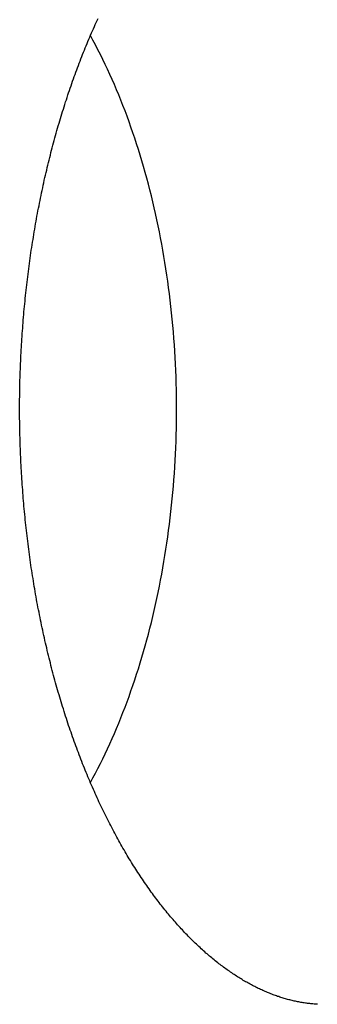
# Model space of a CAD drawing. Extents: x 637 to 3230, y 885 to 2745.
# Tile 100 of 151: x 3217.85 to 3220.62, y 1669.58 to 1678.71. Entities that reach past the tile are written whole.
import ezdxf

# ---------------------------------------------------------------- set-up
doc = ezdxf.new("R2010")
doc.units = 0
doc.layers.add('KF_GRAVIS_15_REAR', color=7, linetype='CONTINUOUS')

# ---------------------------------------------------------------- blocks, each defined once
blk = doc.blocks.new('KF_GRAVIS_15_REAR')
at = {"layer": 'KF_GRAVIS_15_REAR'}
for points in [[(199.177, -583.523, 0), (199.167, -583.523, 0), (199.157, -583.522, 0), (199.146, -583.521, 0), (199.136, -583.52, 0), (199.126, -583.519, 0), (199.116, -583.518, 0), (199.106, -583.517, 0), (199.096, -583.516, 0), (199.086, -583.515, 0), (199.076, -583.513, 0), (199.066, -583.512, 0), (199.055, -583.51, 0), (199.045, -583.509, 0), (199.035, -583.507, 0), (199.025, -583.505, 0), (199.015, -583.503, 0), (199.004, -583.501, 0), (198.994, -583.499, 0), (198.984, -583.497, 0), (198.974, -583.495, 0), (198.963, -583.493, 0), (198.953, -583.49, 0), (198.943, -583.488, 0), (198.932, -583.485, 0), (198.922, -583.483, 0), (198.912, -583.48, 0), (198.901, -583.477, 0), (198.891, -583.475, 0), (198.881, -583.472, 0), (198.87, -583.469, 0), (198.86, -583.465, 0), (198.849, -583.462, 0), (198.839, -583.459, 0), (198.828, -583.456, 0), (198.818, -583.452, 0), (198.808, -583.449, 0), (198.797, -583.445, 0), (198.787, -583.441, 0), (198.776, -583.438, 0), (198.766, -583.434, 0), (198.755, -583.43, 0), (198.745, -583.426, 0), (198.734, -583.421, 0), (198.724, -583.417, 0), (198.713, -583.413, 0), (198.702, -583.408, 0), (198.692, -583.404, 0), (198.681, -583.399, 0), (198.671, -583.395, 0), (198.66, -583.39, 0), (198.649, -583.385, 0), (198.639, -583.38, 0), (198.628, -583.375, 0), (198.618, -583.37, 0), (198.607, -583.365, 0), (198.596, -583.359, 0), (198.586, -583.354, 0), (198.575, -583.348, 0), (198.564, -583.343, 0), (198.554, -583.337, 0), (198.543, -583.331, 0), (198.532, -583.325, 0), (198.521, -583.319, 0), (198.511, -583.313, 0), (198.5, -583.307, 0), (198.489, -583.301, 0), (198.479, -583.294, 0), (198.468, -583.288, 0), (198.457, -583.281, 0), (198.446, -583.274, 0), (198.435, -583.268, 0), (198.425, -583.261, 0), (198.414, -583.254, 0), (198.403, -583.247, 0), (198.392, -583.24, 0), (198.381, -583.232, 0), (198.371, -583.225, 0), (198.36, -583.217, 0), (198.349, -583.21, 0), (198.338, -583.202, 0), (198.327, -583.194, 0), (198.316, -583.187, 0), (198.305, -583.179, 0), (198.295, -583.17, 0), (198.284, -583.162, 0), (198.273, -583.154, 0), (198.262, -583.146, 0), (198.251, -583.137, 0), (198.24, -583.129, 0), (198.229, -583.12, 0), (198.218, -583.111, 0), (198.207, -583.102, 0), (198.196, -583.093, 0), (198.185, -583.084, 0), (198.175, -583.075, 0), (198.164, -583.065, 0), (198.153, -583.056, 0), (198.142, -583.047, 0), (198.131, -583.037, 0), (198.12, -583.027, 0), (198.109, -583.017, 0), (198.098, -583.007, 0), (198.087, -582.997, 0), (198.076, -582.987, 0), (198.065, -582.977, 0), (198.054, -582.966, 0), (198.043, -582.956, 0), (198.032, -582.945, 0), (198.021, -582.935, 0), (198.01, -582.924, 0), (197.999, -582.913, 0), (197.988, -582.902, 0), (197.977, -582.891, 0), (197.966, -582.879, 0), (197.955, -582.868, 0), (197.944, -582.857, 0), (197.934, -582.845, 0), (197.923, -582.833, 0), (197.912, -582.822, 0), (197.901, -582.81, 0), (197.89, -582.798, 0), (197.879, -582.786, 0), (197.868, -582.774, 0), (197.858, -582.761, 0), (197.847, -582.749, 0), (197.836, -582.737, 0), (197.825, -582.724, 0), (197.814, -582.711, 0), (197.804, -582.699, 0), (197.793, -582.686, 0), (197.782, -582.673, 0), (197.771, -582.66, 0), (197.761, -582.647, 0), (197.75, -582.633, 0), (197.739, -582.62, 0), (197.729, -582.606, 0), (197.718, -582.593, 0), (197.708, -582.579, 0), (197.697, -582.565, 0), (197.686, -582.552, 0), (197.676, -582.538, 0), (197.665, -582.524, 0), (197.655, -582.509, 0), (197.644, -582.495, 0), (197.634, -582.481, 0), (197.624, -582.466, 0), (197.613, -582.452, 0), (197.603, -582.437, 0), (197.592, -582.422, 0), (197.582, -582.408, 0), (197.572, -582.393, 0), (197.561, -582.378, 0), (197.551, -582.362, 0), (197.541, -582.347, 0), (197.531, -582.332, 0), (197.521, -582.316, 0), (197.51, -582.301, 0), (197.5, -582.285, 0), (197.49, -582.27, 0), (197.48, -582.254, 0), (197.47, -582.238, 0), (197.46, -582.222, 0), (197.45, -582.206, 0), (197.44, -582.19, 0), (197.43, -582.174, 0), (197.42, -582.157, 0), (197.41, -582.141, 0), (197.4, -582.124, 0), (197.391, -582.108, 0), (197.381, -582.091, 0), (197.371, -582.074, 0), (197.361, -582.057, 0), (197.352, -582.04, 0), (197.342, -582.023, 0), (197.333, -582.006, 0), (197.323, -581.989, 0), (197.313, -581.971, 0), (197.304, -581.954, 0), (197.294, -581.936, 0), (197.285, -581.919, 0), (197.276, -581.901, 0), (197.266, -581.883, 0), (197.257, -581.865, 0), (197.248, -581.847, 0), (197.238, -581.829, 0), (197.229, -581.811, 0), (197.22, -581.793, 0), (197.211, -581.774, 0), (197.202, -581.756, 0), (197.193, -581.738, 0), (197.184, -581.719, 0), (197.175, -581.7, 0), (197.166, -581.682, 0), (197.157, -581.663, 0), (197.148, -581.644, 0), (197.139, -581.625, 0), (197.131, -581.606, 0), (197.122, -581.587, 0), (197.113, -581.568, 0), (197.105, -581.548, 0), (197.096, -581.529, 0), (197.087, -581.509, 0), (197.079, -581.49, 0), (197.07, -581.47, 0), (197.062, -581.451, 0), (197.054, -581.431, 0), (197.045, -581.411, 0), (197.037, -581.391, 0), (197.029, -581.371, 0), (197.021, -581.351, 0), (197.012, -581.331, 0), (197.004, -581.311, 0), (196.996, -581.291, 0), (196.988, -581.27, 0), (196.98, -581.25, 0), (196.972, -581.229, 0), (196.964, -581.209, 0), (196.957, -581.188, 0), (196.949, -581.167, 0), (196.941, -581.147, 0), (196.933, -581.126, 0), (196.926, -581.105, 0), (196.918, -581.084, 0), (196.91, -581.063, 0), (196.903, -581.042, 0), (196.896, -581.021, 0), (196.888, -580.999, 0), (196.881, -580.978, 0), (196.873, -580.957, 0), (196.866, -580.935, 0), (196.859, -580.914, 0), (196.852, -580.892, 0), (196.845, -580.871, 0), (196.838, -580.849, 0), (196.831, -580.827, 0), (196.824, -580.805, 0), (196.817, -580.783, 0), (196.81, -580.761, 0), (196.803, -580.739, 0), (196.796, -580.717, 0), (196.79, -580.695, 0), (196.783, -580.673, 0), (196.777, -580.651, 0), (196.77, -580.628, 0), (196.764, -580.606, 0), (196.757, -580.584, 0), (196.751, -580.561, 0), (196.745, -580.539, 0), (196.738, -580.516, 0), (196.732, -580.493, 0), (196.726, -580.471, 0), (196.72, -580.448, 0), (196.714, -580.425, 0), (196.708, -580.402, 0), (196.702, -580.379, 0), (196.696, -580.356, 0), (196.69, -580.333, 0), (196.685, -580.31, 0), (196.679, -580.287, 0), (196.673, -580.264, 0), (196.668, -580.241, 0), (196.662, -580.217, 0), (196.657, -580.194, 0), (196.651, -580.171, 0), (196.646, -580.147, 0), (196.641, -580.124, 0), (196.635, -580.1, 0), (196.63, -580.077, 0), (196.625, -580.053, 0), (196.62, -580.029, 0), (196.615, -580.006, 0), (196.61, -579.982, 0), (196.605, -579.958, 0), (196.6, -579.934, 0), (196.595, -579.91, 0), (196.591, -579.886, 0), (196.586, -579.862, 0), (196.581, -579.838, 0), (196.577, -579.814, 0), (196.572, -579.79, 0), (196.568, -579.766, 0), (196.564, -579.742, 0), (196.559, -579.718, 0), (196.555, -579.694, 0), (196.551, -579.669, 0), (196.547, -579.645, 0), (196.543, -579.621, 0), (196.539, -579.596, 0), (196.535, -579.572, 0), (196.531, -579.548, 0), (196.527, -579.523, 0), (196.523, -579.499, 0), (196.519, -579.474, 0), (196.516, -579.449, 0), (196.512, -579.425, 0), (196.509, -579.4, 0), (196.505, -579.375, 0), (196.502, -579.351, 0), (196.498, -579.326, 0), (196.495, -579.301, 0), (196.492, -579.277, 0), (196.489, -579.252, 0), (196.486, -579.227, 0), (196.483, -579.202, 0), (196.48, -579.177, 0), (196.477, -579.152, 0), (196.474, -579.127, 0), (196.471, -579.102, 0), (196.468, -579.077, 0), (196.466, -579.052, 0), (196.463, -579.027, 0), (196.461, -579.002, 0), (196.458, -578.977, 0), (196.456, -578.952, 0), (196.453, -578.927, 0), (196.451, -578.902, 0), (196.449, -578.876, 0), (196.447, -578.851, 0), (196.445, -578.826, 0), (196.443, -578.801, 0), (196.441, -578.776, 0), (196.439, -578.75, 0), (196.437, -578.725, 0), (196.435, -578.7, 0), (196.433, -578.674, 0), (196.432, -578.649, 0), (196.43, -578.624, 0), (196.429, -578.598, 0), (196.427, -578.573, 0), (196.426, -578.548, 0), (196.424, -578.522, 0), (196.423, -578.497, 0), (196.422, -578.471, 0), (196.421, -578.446, 0), (196.42, -578.421, 0), (196.419, -578.395, 0), (196.418, -578.37, 0), (196.417, -578.344, 0), (196.416, -578.319, 0), (196.415, -578.293, 0), (196.415, -578.268, 0), (196.414, -578.242, 0), (196.413, -578.217, 0), (196.413, -578.191, 0), (196.412, -578.166, 0), (196.412, -578.14, 0), (196.412, -578.115, 0), (196.411, -578.089, 0), (196.411, -578.064, 0), (196.411, -578.038, 0), (196.411, -578.013, 0), (196.411, -577.987, 0), (196.411, -577.962, 0), (196.411, -577.936, 0), (196.411, -577.911, 0), (196.412, -577.885, 0), (196.412, -577.86, 0), (196.412, -577.834, 0), (196.413, -577.809, 0), (196.413, -577.783, 0), (196.414, -577.758, 0), (196.414, -577.732, 0), (196.415, -577.707, 0), (196.416, -577.681, 0), (196.417, -577.656, 0), (196.418, -577.63, 0), (196.419, -577.605, 0), (196.42, -577.579, 0), (196.421, -577.554, 0), (196.422, -577.529, 0), (196.423, -577.503, 0), (196.424, -577.478, 0), (196.426, -577.452, 0), (196.427, -577.427, 0), (196.429, -577.402, 0), (196.43, -577.376, 0), (196.432, -577.351, 0), (196.433, -577.326, 0), (196.435, -577.3, 0), (196.437, -577.275, 0), (196.439, -577.25, 0), (196.441, -577.224, 0), (196.443, -577.199, 0), (196.445, -577.174, 0), (196.447, -577.149, 0), (196.449, -577.124, 0), (196.451, -577.098, 0), (196.453, -577.073, 0), (196.456, -577.048, 0), (196.458, -577.023, 0), (196.461, -576.998, 0), (196.463, -576.973, 0), (196.466, -576.948, 0), (196.468, -576.923, 0), (196.471, -576.898, 0), (196.474, -576.873, 0), (196.477, -576.848, 0), (196.48, -576.823, 0), (196.483, -576.798, 0), (196.486, -576.773, 0), (196.489, -576.748, 0), (196.492, -576.724, 0), (196.495, -576.699, 0), (196.498, -576.674, 0), (196.502, -576.649, 0), (196.505, -576.625, 0), (196.509, -576.6, 0), (196.512, -576.575, 0), (196.516, -576.551, 0), (196.519, -576.526, 0), (196.523, -576.501, 0), (196.527, -576.477, 0), (196.531, -576.452, 0), (196.535, -576.428, 0), (196.539, -576.404, 0), (196.543, -576.379, 0), (196.547, -576.355, 0), (196.551, -576.331, 0), (196.555, -576.306, 0), (196.559, -576.282, 0), (196.564, -576.258, 0), (196.568, -576.234, 0), (196.572, -576.21, 0), (196.577, -576.186, 0), (196.581, -576.161, 0), (196.586, -576.137, 0), (196.591, -576.114, 0), (196.595, -576.09, 0), (196.6, -576.066, 0), (196.605, -576.042, 0), (196.61, -576.018, 0), (196.615, -575.994, 0), (196.62, -575.971, 0), (196.625, -575.947, 0), (196.63, -575.923, 0), (196.635, -575.9, 0), (196.64, -575.876, 0), (196.646, -575.853, 0), (196.651, -575.829, 0), (196.657, -575.806, 0), (196.662, -575.783, 0), (196.668, -575.759, 0), (196.673, -575.736, 0), (196.679, -575.713, 0), (196.684, -575.69, 0), (196.69, -575.667, 0), (196.696, -575.644, 0), (196.702, -575.621, 0), (196.708, -575.598, 0), (196.714, -575.575, 0), (196.72, -575.552, 0), (196.726, -575.529, 0), (196.732, -575.507, 0), (196.738, -575.484, 0), (196.745, -575.461, 0), (196.751, -575.439, 0), (196.757, -575.416, 0), (196.764, -575.394, 0), (196.77, -575.372, 0), (196.777, -575.349, 0), (196.783, -575.327, 0), (196.79, -575.305, 0), (196.797, -575.283, 0), (196.803, -575.261, 0), (196.81, -575.239, 0), (196.817, -575.217, 0), (196.824, -575.195, 0), (196.831, -575.173, 0), (196.838, -575.151, 0), (196.845, -575.13, 0), (196.852, -575.108, 0), (196.859, -575.086, 0), (196.866, -575.065, 0), (196.874, -575.043, 0), (196.881, -575.022, 0), (196.888, -575.001, 0), (196.896, -574.979, 0), (196.903, -574.958, 0), (196.911, -574.937, 0), (196.918, -574.916, 0), (196.926, -574.895, 0), (196.933, -574.874, 0), (196.941, -574.853, 0), (196.949, -574.833, 0), (196.957, -574.812, 0), (196.964, -574.791, 0), (196.972, -574.771, 0), (196.98, -574.75, 0), (196.988, -574.73, 0), (196.996, -574.709, 0), (197.004, -574.689, 0), (197.012, -574.669, 0), (197.021, -574.649, 0), (197.029, -574.629, 0), (197.037, -574.609, 0), (197.045, -574.589, 0), (197.054, -574.569, 0), (197.062, -574.549, 0), (197.07, -574.53, 0), (197.079, -574.51, 0), (197.087, -574.49, 0), (197.096, -574.471, 0), (197.105, -574.452, 0), (197.113, -574.432, 0), (197.122, -574.413, 0), (197.131, -574.394, 0), (197.139, -574.375, 0)], [(197.068, -581.466, 0), (197.092, -581.422, 0), (197.115, -581.379, 0), (197.138, -581.334, 0), (197.161, -581.289, 0), (197.183, -581.244, 0), (197.206, -581.198, 0), (197.227, -581.152, 0), (197.249, -581.105, 0), (197.27, -581.058, 0), (197.291, -581.011, 0), (197.311, -580.963, 0), (197.332, -580.914, 0), (197.351, -580.866, 0), (197.371, -580.816, 0), (197.39, -580.767, 0), (197.409, -580.717, 0), (197.427, -580.666, 0), (197.445, -580.615, 0), (197.463, -580.564, 0), (197.481, -580.513, 0), (197.498, -580.461, 0), (197.514, -580.409, 0), (197.531, -580.356, 0), (197.547, -580.303, 0), (197.562, -580.25, 0), (197.578, -580.196, 0), (197.593, -580.142, 0), (197.607, -580.088, 0), (197.621, -580.033, 0), (197.635, -579.979, 0), (197.648, -579.924, 0), (197.661, -579.868, 0), (197.674, -579.813, 0), (197.686, -579.757, 0), (197.698, -579.701, 0), (197.71, -579.644, 0), (197.721, -579.588, 0), (197.731, -579.531, 0), (197.742, -579.474, 0), (197.752, -579.416, 0), (197.761, -579.359, 0), (197.77, -579.301, 0), (197.779, -579.243, 0), (197.787, -579.185, 0), (197.795, -579.127, 0), (197.803, -579.069, 0), (197.81, -579.01, 0), (197.817, -578.951, 0), (197.823, -578.893, 0), (197.829, -578.834, 0), (197.834, -578.775, 0), (197.84, -578.716, 0), (197.844, -578.656, 0), (197.849, -578.597, 0), (197.852, -578.537, 0), (197.856, -578.478, 0), (197.859, -578.418, 0), (197.862, -578.359, 0), (197.864, -578.299, 0), (197.866, -578.239, 0), (197.867, -578.179, 0), (197.868, -578.12, 0), (197.869, -578.06, 0), (197.869, -578, 0), (197.869, -577.94, 0), (197.868, -577.88, 0), (197.867, -577.821, 0), (197.866, -577.761, 0), (197.864, -577.701, 0), (197.862, -577.641, 0), (197.859, -577.582, 0), (197.856, -577.522, 0), (197.852, -577.463, 0), (197.849, -577.403, 0), (197.844, -577.344, 0), (197.84, -577.284, 0), (197.834, -577.225, 0), (197.829, -577.166, 0), (197.823, -577.107, 0), (197.817, -577.049, 0), (197.81, -576.99, 0), (197.803, -576.931, 0), (197.795, -576.873, 0), (197.787, -576.815, 0), (197.779, -576.757, 0), (197.77, -576.699, 0), (197.761, -576.641, 0), (197.752, -576.584, 0), (197.742, -576.526, 0), (197.731, -576.469, 0), (197.721, -576.412, 0), (197.71, -576.356, 0), (197.698, -576.299, 0), (197.686, -576.243, 0), (197.674, -576.187, 0), (197.661, -576.132, 0), (197.648, -576.076, 0), (197.635, -576.021, 0), (197.621, -575.967, 0), (197.607, -575.912, 0), (197.593, -575.858, 0), (197.578, -575.804, 0), (197.562, -575.75, 0), (197.547, -575.697, 0), (197.531, -575.644, 0), (197.514, -575.591, 0), (197.498, -575.539, 0), (197.481, -575.487, 0), (197.463, -575.436, 0), (197.445, -575.385, 0), (197.427, -575.334, 0), (197.409, -575.283, 0), (197.39, -575.233, 0), (197.371, -575.184, 0), (197.351, -575.134, 0), (197.332, -575.086, 0), (197.311, -575.037, 0), (197.291, -574.989, 0), (197.27, -574.942, 0), (197.249, -574.895, 0), (197.227, -574.848, 0), (197.206, -574.802, 0), (197.183, -574.756, 0), (197.161, -574.711, 0), (197.138, -574.666, 0), (197.115, -574.621, 0), (197.092, -574.578, 0), (197.068, -574.534, 0)]]:
    blk.add_polyline3d(points, dxfattribs=at)

msp = doc.modelspace()

# ---------------------------------------------------------------- block references
at = {"layer": 'KF_GRAVIS_15_REAR'}
msp.add_blockref('KF_GRAVIS_15_REAR', (3021.4392, 2253.1013), dxfattribs=at)

doc.saveas('drawing.dxf')
